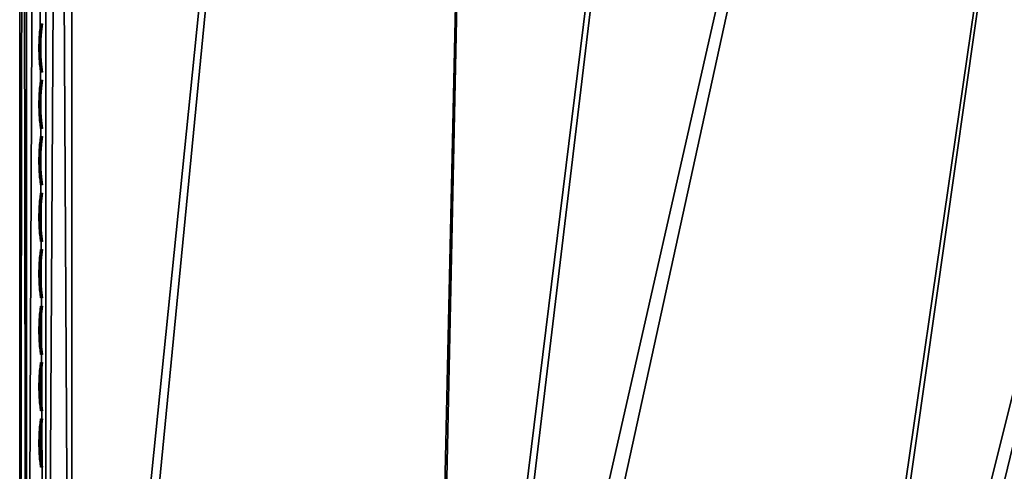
# Model space of a CAD drawing. Header units: inches. Extents: x 0 to 44.3, y -37.9 to 0.3.
# Tile 165 of 256: x 0 to 4.7, y -18.5 to -16.3. Entities that reach past the tile are written whole.
import ezdxf

# ---------------------------------------------------------------- set-up
doc = ezdxf.new("R2010")
doc.units = ezdxf.units.IN
doc.header["$LTSCALE"] = 0.03937007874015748
doc.header["$MEASUREMENT"] = 0
doc.layers.add('A-FURN-3-ST', color=151, linetype='Continuous')
doc.layers.add('A-FURN-3-STITCH', color=15, linetype='Continuous')

msp = doc.modelspace()

# ---------------------------------------------------------------- meshes
at = {"layer": 'A-FURN-3-ST'}
mesh = msp.add_polyface(dxfattribs=at)
corners = [(1.974773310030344, -22.31297736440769, 18), (4.600381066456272, -0.986360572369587, 18.00000000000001), (2.427112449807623, -0.8622320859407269, 18.00000000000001), (0.2508154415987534, -0.8149489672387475, 18.00000000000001), (0.2508154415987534, -22.26521983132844, 18), (4.621169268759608, -0.7024192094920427, 17.96251840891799), (2.437806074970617, -0.5777315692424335, 17.96251840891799), (0.2510127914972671, -0.6003592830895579, 17.97884895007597), (0.04824013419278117, -0.6205543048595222, 17.87731705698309), (0.01297064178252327, -0.634110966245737, 17.80916020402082), (0.03430909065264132, -0.8149489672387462, 17.87500000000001), (0.0008154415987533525, -0.8149489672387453, 17.75000000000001), (0.0008154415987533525, -0.6491290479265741, 17.73365600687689), (0.0008154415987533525, -0.4897020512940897, 17.68525335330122), (0.0741085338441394, -0.6146299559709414, 17.90710206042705), (0.1258154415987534, -0.8149489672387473, 17.96650635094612), (0.1958643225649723, -0.6015549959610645, 17.97283731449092), (0.0008154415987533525, -22.26521983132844, 17.75000000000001), (0.03430909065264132, -22.26521983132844, 17.87500000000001), (0.1258154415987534, -22.26521983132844, 17.96650635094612), (0.2508154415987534, -0.2149440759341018, 5.000000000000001), (0.2508154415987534, -22.86523163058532, 5), (0.1258154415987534, -0.2149440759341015, 5.033493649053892), (0.1258154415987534, -22.86523163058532, 5.033493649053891), (0.03430909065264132, -0.2149440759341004, 5.125000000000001), (0.03430909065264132, -22.86523163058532, 5.125), (0.0008154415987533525, -0.214944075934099, 5.25), (0.0008154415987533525, -22.86523163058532, 5.25), (4.643184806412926, -0.3878860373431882, 5.000000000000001), (1.948601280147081, -22.9124156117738, 5), (2.4485279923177, -0.2626103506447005, 5.000000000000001), (0.0008154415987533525, 0.0350579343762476, 5.499999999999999), (0.0008154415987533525, -23.11523665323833, 5.499999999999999), (0.0008154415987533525, 0.0350579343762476, 16.90000000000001), (0.0008154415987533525, -23.11523665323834, 16.90000000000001), (0.0008154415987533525, -0.3427834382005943, 17.60664633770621)]
mesh.append_faces([[corners[k] for k in face] for face in [(0, 1, 2), (3, 4, 2), (2, 4, 0), (2, 5, 6), (2, 6, 7), (7, 3, 2), (8, 9, 10), (10, 9, 11), (11, 9, 12), (12, 9, 13), (8, 10, 14), (14, 10, 15), (14, 15, 16), (16, 15, 3), (16, 3, 7), (11, 17, 10), (10, 17, 18), (10, 18, 15), (15, 18, 19), (15, 19, 3), (3, 19, 4), (20, 21, 22), (22, 21, 23), (22, 23, 24), (24, 23, 25), (24, 25, 26), (26, 25, 27), (28, 29, 30), (30, 29, 21), (30, 21, 20), (31, 32, 33), (33, 32, 34), (33, 34, 17), (31, 26, 27), (31, 27, 32), (17, 11, 33), (35, 11, 13), (13, 11, 12)]])
mesh = msp.add_polyface(dxfattribs=at)
corners = [(12.13164363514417, -24.14014411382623, 18), (23.57986366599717, -5.50460608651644, 18.00000000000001), (21.55435157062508, -4.707232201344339, 18.00000000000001), (10.47676006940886, -23.65468361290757, 18), (19.5019373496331, -3.981904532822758, 18.00000000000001), (8.80256199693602, -23.2407122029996, 18), (17.42518273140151, -3.329528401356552, 18.00000000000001), (15.32667982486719, -2.750918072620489, 18.00000000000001), (7.11213613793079, -22.89899312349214, 18), (13.20904788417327, -2.246795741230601, 18.00000000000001), (5.408599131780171, -22.6301564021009, 18), (11.07493003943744, -1.817790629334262, 18.00000000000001), (8.926989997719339, -1.464438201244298, 18.00000000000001), (3.695091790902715, -22.43469769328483, 18), (6.767908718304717, -1.187179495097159, 18.00000000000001), (1.974773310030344, -22.31297736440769, 18), (4.600381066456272, -0.986360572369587, 18.00000000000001), (19.59194680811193, -3.711806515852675, 17.96251840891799), (17.50554548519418, -3.056404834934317, 17.96251840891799), (19.74781909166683, -3.243973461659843, 17.67781745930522), (19.80304638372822, -3.078116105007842, 17.45000000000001), (17.69397787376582, -2.415608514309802, 17.45000000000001), (17.64469437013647, -2.583328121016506, 17.67781745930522), (19.67581473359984, -3.460112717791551, 17.8526279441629), (17.58042021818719, -2.801890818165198, 17.8526279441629), (23.80947372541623, -4.950278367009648, 5.000000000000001), (11.9512199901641, -24.71237484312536, 5), (21.76403009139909, -4.145062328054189, 5.000000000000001), (10.32146831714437, -24.23424037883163, 5), (19.69141715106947, -3.412608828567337, 5.000000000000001), (8.672697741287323, -23.82649208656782, 5), (17.59422236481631, -2.75383226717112, 5.000000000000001), (15.47506388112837, -2.169555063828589, 5.000000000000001), (7.007946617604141, -23.48988136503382, 5), (13.33658726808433, -1.660506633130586, 5.000000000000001), (5.330282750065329, -23.22502852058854, 5), (11.18146221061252, -1.227322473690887, 5.000000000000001), (9.012379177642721, -0.870543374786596, 5.000000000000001), (3.642797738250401, -23.03242162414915, 5), (6.832046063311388, -0.5906147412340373, 5.000000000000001), (1.948601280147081, -22.9124156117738, 5), (4.643184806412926, -0.3878860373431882, 5.000000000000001), (19.75193213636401, -3.231088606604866, 5.038060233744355), (17.64826508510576, -2.570281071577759, 5.038060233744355), (17.69406995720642, -2.414670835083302, 5.146446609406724), (19.80322745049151, -3.077200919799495, 5.146446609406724)]
mesh.append_faces([[corners[k] for k in face] for face in [(0, 1, 2), (0, 2, 3), (3, 2, 4), (3, 4, 5), (5, 4, 6), (5, 6, 7), (5, 7, 8), (8, 7, 9), (8, 9, 10), (10, 9, 11), (10, 11, 12), (10, 12, 13), (13, 12, 14), (13, 14, 15), (15, 14, 16), (4, 17, 6), (6, 17, 18), (6, 18, 7), (19, 20, 21, 22), (23, 19, 22, 24), (17, 23, 24, 18), (25, 26, 27), (27, 28, 29), (29, 28, 30), (29, 30, 31), (31, 30, 32), (32, 30, 33), (32, 33, 34), (34, 33, 35), (34, 35, 36), (36, 35, 37), (37, 35, 38), (37, 38, 39), (39, 38, 40), (39, 40, 41), (29, 31, 42), (42, 31, 43), (42, 43, 44, 45)]])
at = {"layer": 'A-FURN-3-STITCH'}
mesh = msp.add_polyface(dxfattribs=at)
corners = [(0.1101000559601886, -16.3238106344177, 17.95578852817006), (0.1058231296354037, -16.36226127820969, 17.96146174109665), (0.1011380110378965, -16.36229898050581, 17.96373476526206), (0.1079603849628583, -16.32378590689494, 17.95430474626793), (0.1032460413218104, -16.4011499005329, 17.96461818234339), (0.09856092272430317, -16.40118760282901, 17.96689120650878), (0.09682668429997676, -16.36225030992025, 17.96081440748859), (0.1036490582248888, -16.32373723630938, 17.95138438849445), (0.1023846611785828, -16.44023701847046, 17.96523841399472), (0.09769954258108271, -16.44027472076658, 17.9675114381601), (0.09424959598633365, -16.40113893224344, 17.96397084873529), (0.09720047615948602, -16.36216393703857, 17.95562102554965), (0.1014774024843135, -16.32371329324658, 17.9499478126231), (0.1032442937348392, -16.47928192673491, 17.96331861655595), (0.09855917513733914, -16.47931962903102, 17.96559164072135), (0.09338821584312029, -16.440226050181, 17.9645910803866), (0.09462338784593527, -16.40105255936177, 17.95877746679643), (0.1058196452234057, -16.51804417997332, 17.95887061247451), (0.1011345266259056, -16.51808188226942, 17.9611436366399), (0.09424784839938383, -16.47927095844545, 17.96267128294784), (0.09376200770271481, -16.44013967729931, 17.95939769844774), (0.1100948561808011, -16.55628507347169, 17.95192179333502), (0.1079105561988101, -16.5562614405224, 17.9505038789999), (0.0968231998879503, -16.51803321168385, 17.9582232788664), (0.09462164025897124, -16.47918458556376, 17.95747790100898), (0.1035992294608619, -16.55621276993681, 17.94758352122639), (0.09719699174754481, -16.51794683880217, 17.95302989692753), (0.1014722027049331, -16.55618773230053, 17.94608107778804)]
mesh.append_faces([[corners[k] for k in face] for face in [(0, 1, 2, 3), (1, 4, 5, 2), (3, 2, 6, 7), (4, 8, 9, 5), (2, 5, 10, 6), (7, 6, 11, 12), (8, 13, 14, 9), (5, 9, 15, 10), (6, 10, 16, 11), (13, 17, 18, 14), (9, 14, 19, 15), (10, 15, 20, 16), (17, 21, 22, 18), (14, 18, 23, 19), (15, 19, 24, 20), (18, 22, 25, 23), (19, 23, 26, 24), (23, 25, 27, 26)]])
mesh = msp.add_polyface(dxfattribs=at)
corners = [(0.1101000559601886, -16.59534033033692, 17.95578852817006), (0.1058231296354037, -16.63379097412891, 17.96146174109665), (0.1011380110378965, -16.63382867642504, 17.96373476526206), (0.1079603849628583, -16.59531560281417, 17.95430474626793), (0.1032460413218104, -16.67267959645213, 17.96461818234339), (0.09856092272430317, -16.67271729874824, 17.96689120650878), (0.09682668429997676, -16.63378000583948, 17.96081440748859), (0.1036490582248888, -16.59526693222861, 17.95138438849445), (0.1023846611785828, -16.71176671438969, 17.96523841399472), (0.09769954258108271, -16.71180441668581, 17.9675114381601), (0.09424959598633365, -16.67266862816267, 17.96397084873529), (0.09720047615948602, -16.63369363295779, 17.95562102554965), (0.1014774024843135, -16.59524298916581, 17.9499478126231), (0.1032442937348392, -16.75081162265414, 17.96331861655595), (0.09855917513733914, -16.75084932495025, 17.96559164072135), (0.09338821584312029, -16.71175574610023, 17.9645910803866), (0.09462338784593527, -16.672582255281, 17.95877746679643), (0.1058196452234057, -16.78957387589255, 17.95887061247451), (0.1011345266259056, -16.78961157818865, 17.9611436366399), (0.09424784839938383, -16.75080065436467, 17.96267128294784), (0.09376200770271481, -16.71166937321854, 17.95939769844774), (0.1100948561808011, -16.82781476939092, 17.95192179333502), (0.1079105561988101, -16.82779113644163, 17.9505038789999), (0.0968231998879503, -16.78956290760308, 17.9582232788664), (0.09462164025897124, -16.75071428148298, 17.95747790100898), (0.1035992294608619, -16.82774246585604, 17.94758352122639), (0.09719699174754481, -16.78947653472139, 17.95302989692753), (0.1014722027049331, -16.82771742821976, 17.94608107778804)]
mesh.append_faces([[corners[k] for k in face] for face in [(0, 1, 2, 3), (1, 4, 5, 2), (3, 2, 6, 7), (4, 8, 9, 5), (2, 5, 10, 6), (7, 6, 11, 12), (8, 13, 14, 9), (5, 9, 15, 10), (6, 10, 16, 11), (13, 17, 18, 14), (9, 14, 19, 15), (10, 15, 20, 16), (17, 21, 22, 18), (14, 18, 23, 19), (15, 19, 24, 20), (18, 22, 25, 23), (19, 23, 26, 24), (23, 25, 27, 26)]])
mesh = msp.add_polyface(dxfattribs=at)
corners = [(0.1101000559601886, -16.86687002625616, 17.95578852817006), (0.1058231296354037, -16.90532067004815, 17.96146174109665), (0.1011380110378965, -16.90535837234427, 17.96373476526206), (0.1079603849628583, -16.8668452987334, 17.95430474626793), (0.1032460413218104, -16.94420929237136, 17.96461818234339), (0.09856092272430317, -16.94424699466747, 17.96689120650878), (0.09682668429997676, -16.90530970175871, 17.96081440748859), (0.1036490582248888, -16.86679662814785, 17.95138438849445), (0.1023846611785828, -16.98329641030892, 17.96523841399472), (0.09769954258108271, -16.98333411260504, 17.9675114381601), (0.09424959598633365, -16.9441983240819, 17.96397084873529), (0.09720047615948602, -16.90522332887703, 17.95562102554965), (0.1014774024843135, -16.86677268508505, 17.9499478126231), (0.1032442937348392, -17.02234131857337, 17.96331861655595), (0.09855917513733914, -17.02237902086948, 17.96559164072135), (0.09338821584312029, -16.98328544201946, 17.9645910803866), (0.09462338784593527, -16.94411195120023, 17.95877746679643), (0.1058196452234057, -17.06110357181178, 17.95887061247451), (0.1011345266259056, -17.06114127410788, 17.9611436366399), (0.09424784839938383, -17.02233035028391, 17.96267128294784), (0.09376200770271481, -16.98319906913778, 17.95939769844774), (0.1100948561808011, -17.09934446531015, 17.95192179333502), (0.1079105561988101, -17.09932083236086, 17.9505038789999), (0.0968231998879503, -17.06109260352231, 17.9582232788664), (0.09462164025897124, -17.02224397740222, 17.95747790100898), (0.1035992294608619, -17.09927216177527, 17.94758352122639), (0.09719699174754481, -17.06100623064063, 17.95302989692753), (0.1014722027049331, -17.09924712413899, 17.94608107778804)]
mesh.append_faces([[corners[k] for k in face] for face in [(0, 1, 2, 3), (1, 4, 5, 2), (3, 2, 6, 7), (4, 8, 9, 5), (2, 5, 10, 6), (7, 6, 11, 12), (8, 13, 14, 9), (5, 9, 15, 10), (6, 10, 16, 11), (13, 17, 18, 14), (9, 14, 19, 15), (10, 15, 20, 16), (17, 21, 22, 18), (14, 18, 23, 19), (15, 19, 24, 20), (18, 22, 25, 23), (19, 23, 26, 24), (23, 25, 27, 26)]])
mesh = msp.add_polyface(dxfattribs=at)
corners = [(0.1101000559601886, -17.13839972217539, 17.95578852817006), (0.1058231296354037, -17.17685036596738, 17.96146174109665), (0.1011380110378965, -17.17688806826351, 17.96373476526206), (0.1079603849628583, -17.13837499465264, 17.95430474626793), (0.1032460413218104, -17.2157389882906, 17.96461818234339), (0.09856092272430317, -17.21577669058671, 17.96689120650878), (0.09682668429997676, -17.17683939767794, 17.96081440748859), (0.1036490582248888, -17.13832632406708, 17.95138438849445), (0.1023846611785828, -17.25482610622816, 17.96523841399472), (0.09769954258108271, -17.25486380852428, 17.9675114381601), (0.09424959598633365, -17.21572802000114, 17.96397084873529), (0.09720047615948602, -17.17675302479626, 17.95562102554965), (0.1014774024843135, -17.13830238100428, 17.9499478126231), (0.1032442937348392, -17.29387101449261, 17.96331861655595), (0.09855917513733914, -17.29390871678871, 17.96559164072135), (0.09338821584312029, -17.2548151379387, 17.9645910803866), (0.09462338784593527, -17.21564164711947, 17.95877746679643), (0.1058196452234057, -17.33263326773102, 17.95887061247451), (0.1011345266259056, -17.33267097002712, 17.9611436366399), (0.09424784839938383, -17.29386004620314, 17.96267128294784), (0.09376200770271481, -17.25472876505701, 17.95939769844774), (0.1100948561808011, -17.37087416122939, 17.95192179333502), (0.1079105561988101, -17.37085052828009, 17.9505038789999), (0.0968231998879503, -17.33262229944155, 17.9582232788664), (0.09462164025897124, -17.29377367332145, 17.95747790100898), (0.1035992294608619, -17.37080185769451, 17.94758352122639), (0.09719699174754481, -17.33253592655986, 17.95302989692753), (0.1014722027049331, -17.37077682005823, 17.94608107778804)]
mesh.append_faces([[corners[k] for k in face] for face in [(0, 1, 2, 3), (1, 4, 5, 2), (3, 2, 6, 7), (4, 8, 9, 5), (2, 5, 10, 6), (7, 6, 11, 12), (8, 13, 14, 9), (5, 9, 15, 10), (6, 10, 16, 11), (13, 17, 18, 14), (9, 14, 19, 15), (10, 15, 20, 16), (17, 21, 22, 18), (14, 18, 23, 19), (15, 19, 24, 20), (18, 22, 25, 23), (19, 23, 26, 24), (23, 25, 27, 26)]])
mesh = msp.add_polyface(dxfattribs=at)
corners = [(0.1101000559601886, -17.40992941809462, 17.95578852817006), (0.1058231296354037, -17.44838006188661, 17.96146174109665), (0.1011380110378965, -17.44841776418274, 17.96373476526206), (0.1079603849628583, -17.40990469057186, 17.95430474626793), (0.1032460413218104, -17.48726868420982, 17.96461818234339), (0.09856092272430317, -17.48730638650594, 17.96689120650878), (0.09682668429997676, -17.44836909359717, 17.96081440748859), (0.1036490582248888, -17.40985601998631, 17.95138438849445), (0.1023846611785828, -17.52635580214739, 17.96523841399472), (0.09769954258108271, -17.5263935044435, 17.9675114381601), (0.09424959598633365, -17.48725771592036, 17.96397084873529), (0.09720047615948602, -17.44828272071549, 17.95562102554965), (0.1014774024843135, -17.40983207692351, 17.9499478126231), (0.1032442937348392, -17.56540071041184, 17.96331861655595), (0.09855917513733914, -17.56543841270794, 17.96559164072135), (0.09338821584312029, -17.52634483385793, 17.9645910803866), (0.09462338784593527, -17.4871713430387, 17.95877746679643), (0.1058196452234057, -17.60416296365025, 17.95887061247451), (0.1011345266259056, -17.60420066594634, 17.9611436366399), (0.09424784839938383, -17.56538974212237, 17.96267128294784), (0.09376200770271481, -17.52625846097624, 17.95939769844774), (0.1100948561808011, -17.64240385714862, 17.95192179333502), (0.1079105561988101, -17.64238022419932, 17.9505038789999), (0.0968231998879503, -17.60415199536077, 17.9582232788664), (0.09462164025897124, -17.56530336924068, 17.95747790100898), (0.1035992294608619, -17.64233155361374, 17.94758352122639), (0.09719699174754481, -17.60406562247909, 17.95302989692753), (0.1014722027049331, -17.64230651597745, 17.94608107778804)]
mesh.append_faces([[corners[k] for k in face] for face in [(0, 1, 2, 3), (1, 4, 5, 2), (3, 2, 6, 7), (4, 8, 9, 5), (2, 5, 10, 6), (7, 6, 11, 12), (8, 13, 14, 9), (5, 9, 15, 10), (6, 10, 16, 11), (13, 17, 18, 14), (9, 14, 19, 15), (10, 15, 20, 16), (17, 21, 22, 18), (14, 18, 23, 19), (15, 19, 24, 20), (18, 22, 25, 23), (19, 23, 26, 24), (23, 25, 27, 26)]])
mesh = msp.add_polyface(dxfattribs=at)
corners = [(0.1101000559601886, -17.68145911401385, 17.95578852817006), (0.1058231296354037, -17.71990975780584, 17.96146174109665), (0.1011380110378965, -17.71994746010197, 17.96373476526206), (0.1079603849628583, -17.6814343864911, 17.95430474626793), (0.1032460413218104, -17.75879838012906, 17.96461818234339), (0.09856092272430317, -17.75883608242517, 17.96689120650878), (0.09682668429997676, -17.71989878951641, 17.96081440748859), (0.1036490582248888, -17.68138571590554, 17.95138438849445), (0.1023846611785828, -17.79788549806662, 17.96523841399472), (0.09769954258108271, -17.79792320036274, 17.9675114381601), (0.09424959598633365, -17.7587874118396, 17.96397084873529), (0.09720047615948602, -17.71981241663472, 17.95562102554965), (0.1014774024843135, -17.68136177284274, 17.9499478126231), (0.1032442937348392, -17.83693040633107, 17.96331861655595), (0.09855917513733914, -17.83696810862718, 17.96559164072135), (0.09338821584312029, -17.79787452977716, 17.9645910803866), (0.09462338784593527, -17.75870103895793, 17.95877746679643), (0.1058196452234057, -17.87569265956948, 17.95887061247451), (0.1011345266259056, -17.87573036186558, 17.9611436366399), (0.09424784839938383, -17.8369194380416, 17.96267128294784), (0.09376200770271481, -17.79778815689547, 17.95939769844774), (0.1100948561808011, -17.91393355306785, 17.95192179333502), (0.1079105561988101, -17.91390992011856, 17.9505038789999), (0.0968231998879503, -17.87568169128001, 17.9582232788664), (0.09462164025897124, -17.83683306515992, 17.95747790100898), (0.1035992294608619, -17.91386124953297, 17.94758352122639), (0.09719699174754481, -17.87559531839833, 17.95302989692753), (0.1014722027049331, -17.91383621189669, 17.94608107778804)]
mesh.append_faces([[corners[k] for k in face] for face in [(0, 1, 2, 3), (1, 4, 5, 2), (3, 2, 6, 7), (4, 8, 9, 5), (2, 5, 10, 6), (7, 6, 11, 12), (8, 13, 14, 9), (5, 9, 15, 10), (6, 10, 16, 11), (13, 17, 18, 14), (9, 14, 19, 15), (10, 15, 20, 16), (17, 21, 22, 18), (14, 18, 23, 19), (15, 19, 24, 20), (18, 22, 25, 23), (19, 23, 26, 24), (23, 25, 27, 26)]])
mesh = msp.add_polyface(dxfattribs=at)
corners = [(0.1101000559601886, -17.95298880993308, 17.95578852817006), (0.1058231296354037, -17.99143945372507, 17.96146174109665), (0.1011380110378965, -17.9914771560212, 17.96373476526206), (0.1079603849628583, -17.95296408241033, 17.95430474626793), (0.1032460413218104, -18.03032807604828, 17.96461818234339), (0.09856092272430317, -18.0303657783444, 17.96689120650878), (0.09682668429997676, -17.99142848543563, 17.96081440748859), (0.1036490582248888, -17.95291541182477, 17.95138438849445), (0.1023846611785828, -18.06941519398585, 17.96523841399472), (0.09769954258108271, -18.06945289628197, 17.9675114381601), (0.09424959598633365, -18.03031710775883, 17.96397084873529), (0.09720047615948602, -17.99134211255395, 17.95562102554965), (0.1014774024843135, -17.95289146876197, 17.9499478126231), (0.1032442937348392, -18.1084601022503, 17.96331861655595), (0.09855917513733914, -18.1084978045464, 17.96559164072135), (0.09338821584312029, -18.06940422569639, 17.9645910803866), (0.09462338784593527, -18.03023073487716, 17.95877746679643), (0.1058196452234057, -18.14722235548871, 17.95887061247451), (0.1011345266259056, -18.14726005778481, 17.9611436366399), (0.09424784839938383, -18.10844913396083, 17.96267128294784), (0.09376200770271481, -18.0693178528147, 17.95939769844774), (0.1100948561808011, -18.18546324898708, 17.95192179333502), (0.1079105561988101, -18.18543961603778, 17.9505038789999), (0.0968231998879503, -18.14721138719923, 17.9582232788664), (0.09462164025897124, -18.10836276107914, 17.95747790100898), (0.1035992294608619, -18.1853909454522, 17.94758352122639), (0.09719699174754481, -18.14712501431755, 17.95302989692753), (0.1014722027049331, -18.18536590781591, 17.94608107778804)]
mesh.append_faces([[corners[k] for k in face] for face in [(0, 1, 2, 3), (1, 4, 5, 2), (3, 2, 6, 7), (4, 8, 9, 5), (2, 5, 10, 6), (7, 6, 11, 12), (8, 13, 14, 9), (5, 9, 15, 10), (6, 10, 16, 11), (13, 17, 18, 14), (9, 14, 19, 15), (10, 15, 20, 16), (17, 21, 22, 18), (14, 18, 23, 19), (15, 19, 24, 20), (18, 22, 25, 23), (19, 23, 26, 24), (23, 25, 27, 26)]])
mesh = msp.add_polyface(dxfattribs=at)
corners = [(0.1101000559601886, -18.22451850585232, 17.95578852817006), (0.1058231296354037, -18.26296914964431, 17.96146174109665), (0.1011380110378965, -18.26300685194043, 17.96373476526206), (0.1079603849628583, -18.22449377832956, 17.95430474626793), (0.1032460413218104, -18.30185777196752, 17.96461818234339), (0.09856092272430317, -18.30189547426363, 17.96689120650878), (0.09682668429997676, -18.26295818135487, 17.96081440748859), (0.1036490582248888, -18.224445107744, 17.95138438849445), (0.1023846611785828, -18.34094488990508, 17.96523841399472), (0.09769954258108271, -18.3409825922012, 17.9675114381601), (0.09424959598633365, -18.30184680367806, 17.96397084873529), (0.09720047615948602, -18.26287180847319, 17.95562102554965), (0.1014774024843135, -18.2244211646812, 17.9499478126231), (0.1032442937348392, -18.37998979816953, 17.96331861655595), (0.09855917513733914, -18.38002750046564, 17.96559164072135), (0.09338821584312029, -18.34093392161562, 17.9645910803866), (0.09462338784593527, -18.30176043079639, 17.95877746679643), (0.1058196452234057, -18.41875205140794, 17.95887061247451), (0.1011345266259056, -18.41878975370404, 17.9611436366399), (0.09424784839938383, -18.37997882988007, 17.96267128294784), (0.09376200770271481, -18.34084754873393, 17.95939769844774), (0.1100948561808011, -18.45699294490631, 17.95192179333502), (0.1079105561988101, -18.45696931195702, 17.9505038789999), (0.0968231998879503, -18.41874108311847, 17.9582232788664), (0.09462164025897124, -18.37989245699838, 17.95747790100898), (0.1035992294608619, -18.45692064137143, 17.94758352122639), (0.09719699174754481, -18.41865471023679, 17.95302989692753), (0.1014722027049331, -18.45689560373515, 17.94608107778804)]
mesh.append_faces([[corners[k] for k in face] for face in [(0, 1, 2, 3), (1, 4, 5, 2), (3, 2, 6, 7), (4, 8, 9, 5), (2, 5, 10, 6), (7, 6, 11, 12), (8, 13, 14, 9), (5, 9, 15, 10), (6, 10, 16, 11), (13, 17, 18, 14), (9, 14, 19, 15), (10, 15, 20, 16), (17, 21, 22, 18), (14, 18, 23, 19), (15, 19, 24, 20), (18, 22, 25, 23), (19, 23, 26, 24), (23, 25, 27, 26)]])

doc.saveas('drawing.dxf')
